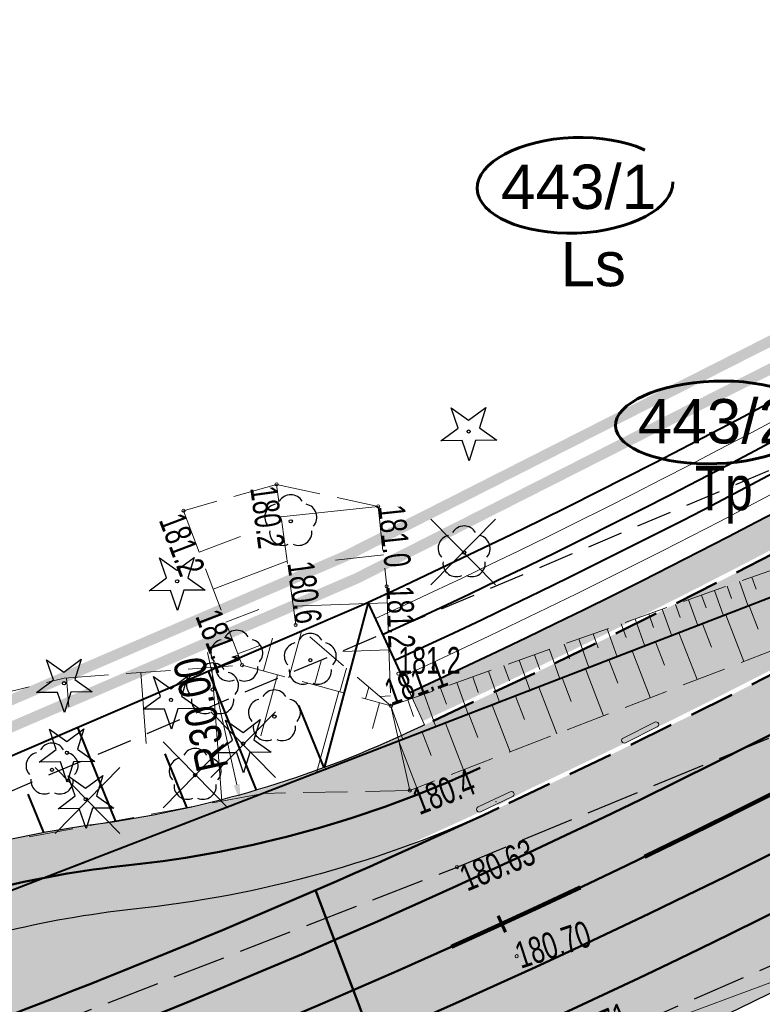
# Model space of a CAD drawing. Header units: metres. Extents: x 7429064 to 7431133, y 5709479 to 5714472.
# Tile 13 of 140: x 7429273 to 7429294, y 5709680 to 5709708. Entities that reach past the tile are written whole.
import ezdxf
from ezdxf.enums import TextEntityAlignment as Align

# ---------------------------------------------------------------- set-up
doc = ezdxf.new("R2010")
doc.units = ezdxf.units.M
for name, pattern in [('1', [0]), ('12', [3, 1, -1, 0, -1]), ('2_BUBZ02', [1.75, 1.25, -0.5]), ('2_KTCR01', [1.5, 1, -0.5]), ('2_KTJZ01', [2, 1.5, -0.5]), ('3_1', [0]), ('3_14', [1, -1]), ('3_BUBZ02', [1.75, 1.25, -0.5]), ('3_BUBZ02G', [1.75, 1.25, -0.5]), ('3_KTJZ01', [2, 1.5, -0.5]), ('4_1', [0]), ('4_BUBZ02', [1.75, 1.25, -0.5]), ('4_BUBZ02G', [1.75, 1.25, -0.5]), ('4_SUPW_01', [0]), ('7_1', [0]), ('7_SUPW_01', [0]), ('ACAD_ISO03W100', [30, 12, -18]), ('CENTER2', [1.125, 0.75, -0.125, 0.125, -0.125]), ('DASHED', [19.05, 12.7, -6.35]), ('HIDDEN', [0.375, 0.25, -0.125])]:
    doc.linetypes.add(name, pattern=pattern)
for name, color, linetype, lineweight in [('#proj. światłowód', 1, '2_KTCR01', 18), ('_D_7_PAS DROGOWY-LINIA ROZGR TEREN INW', 222, 'HIDDEN', 50), ('_D_7_PAS DROGOWY_PODZIAL', 1, 'Continuous', 50), ('_D_7_TEREN NIEZBEDNY DLA OB_BUD', 252, 'HIDDEN', 50), ('_D_8_Wymiary', 7, 'Continuous', 20), ('_D_KN_podzial', 1, 'Continuous', 30), ('_skarpy', 84, 'Continuous', 40), ('_wycinka_ZUDP', 1, 'Continuous', 30), ('BUBZ_L_1', 252, '2_BUBZ02', 18), ('BUBZ_L_1_a', 252, '4_BUBZ02', 18), ('D_1_KOCIE OCZKA', 7, 'Continuous', 50), ('D_1_LINIA_KRAWĘŻNIK_BET_20_30 WYN 12 CM - III', 7, 'Continuous', 50), ('DZIAŁKI_WEJCIE _SIECI', 30, 'ACAD_ISO03W100', 60), ('DZIAŁKI_ZRID', 5, 'ACAD_ISO03W100', 60), ('gaPoziome', 7, 'Continuous', 30), ('GMINA_L_0', 252, '12', 35), ('KRAWĘŻNIK BETONOWY 12_25 WYN 0 CM', 250, 'DASHED', 50), ('KTJZ_L_0', 252, '2_KTJZ01', 30), ('RTPW_T_0', 252, 'Continuous', 15), ('RTPW_T_0_a', 252, 'Continuous', 15), ('RTPW_T_1', 252, 'Continuous', 15), ('skarpa', 82, 'ŚLADY', 20), ('SUPW_L_0', 252, '4_SUPW_01', 18)]:
    doc.layers.add(name, color=color, linetype=linetype, lineweight=lineweight)
for name, color, linetype in [('_1_Mapa', 7, 'Continuous'), ('_1_X-REFY', 7, 'Continuous'), ('C-DROGI-SYTUACJA-ETYKIETY', 7, 'Continuous'), ('zzz.gaHSDomyslna', 7, 'Continuous')]:
    doc.layers.add(name, color=color, linetype=linetype)
doc.layers.add('_Brudnopis', color=22, linetype='Continuous', lineweight=50, plot=False)
doc.layers.add('D_1_LINIA_OBRZEŻE_BET_6x30cm - III', color=24, linetype='Continuous', lineweight=30, transparency=0.3)
for name, color, linetype, lineweight, true_color, transparency in [('D_2_HECZ_CHODNIK_KOSTKA', 7, 'Continuous', 0, 0xf7f588, 0.35), ('D_2_HECZ_JEZDNIA KR3- NOWA KONSTRUKCJA', 7, 'Continuous', 13, 0x99e6ff, 0.3), ('D_2_HECZ_JEZDNIA KR3- NOWA KONSTRUKCJA G4', 7, 'Continuous', 13, 0xbdbdbd, 0.3), ('D_2_HECZ_ZIELEN', 7, 'Continuous', 13, 0xd6ffd6, 0.3)]:
    doc.layers.add(name, color=color, linetype=linetype, lineweight=lineweight, true_color=true_color, transparency=transparency)
for name, color, linetype, lineweight, true_color in [('DZIALKA_L_0', 7, '1', 40, 0x008000), ('HECZ DROGI ROWEROWE', 7, 'Continuous', 13, 0xff8a8a), ('OBOP_T_0_a', 7, 'Continuous', 30, 0x008000), ('OBOP_T_1_a', 7, 'Continuous', 30, 0x008000)]:
    doc.layers.add(name, color=color, linetype=linetype, lineweight=lineweight, true_color=true_color)
doc.styles.add('ARIAL', font='arial.ttf')
doc.styles.add('GEO-INFO', font='arial.ttf')
doc.styles.add('Styl Arial', font='arial.ttf', dxfattribs={"width": 0.8, "height": 0.9})
doc.linetypes.add('ŚLADY', pattern='A,3.81,[130,ltypeshp.shx,S=6.35,R=0,X=0,Y=0],3.81', length=7.62)
doc.dimstyles.new('1_500', dxfattribs={"dimtxt": 0.9, "dimasz": 1, "dimexe": 0.18, "dimexo": 0, "dimgap": 0.2, "dimtad": 4, "dimzin": 0, "dimdsep": 46, "dimtxsty": 'Styl Arial', "dimcen": 0.25, "dimclrd": 256, "dimclre": 256, "dimclrt": 256, "dimazin": 0, "dimtfac": 1, "dimtix": 1, "dimtmove": 1, "dimatfit": 3, "dimfxl": 0.18, "dimtolj": 1, "dimtzin": 0, "dimlwd": -1, "dimlwe": -1, "dimarcsym": 0})

# ---------------------------------------------------------------- blocks, each defined once
blk = doc.blocks.new('*D67')
at = {"layer": '_D_8_Wymiary', "transparency": 16777216}
blk.add_line((7429278.639, 5709690.025), (7429279.46, 5709686.298), dxfattribs=at)
blk.add_solid([(7429279.541, 5709686.316), (7429279.378, 5709686.28), (7429279.567, 5709685.81)], dxfattribs=at)
at = {"layer": 'Defpoints', "color": 0, "transparency": 16777216}
for p in [(7429273.12, 5709715.109), (7429279.567, 5709685.81)]:
    blk.add_point(p, dxfattribs=at)
at = {"layer": '_D_8_Wymiary', "transparency": 16777216, "insert": (7429278.449, 5709688.286), "char_height": 0.9, "attachment_point": 5, "rotation": 102.4089, "style": 'Styl Arial'}
blk.add_mtext('\\A1;R30.00', dxfattribs=at)
blk = doc.blocks.new('A$C59100B2D')
at = {"layer": '_wycinka_ZUDP'}
for points in [[(0.701, -0.713), (-0.701, 0.713)], [(-0.7, -0.713), (0.701, 0.713)]]:
    blk.add_lwpolyline(points, dxfattribs=at)
blk = doc.blocks.new('3_RTPW01')
at = {"linetype": 'Continuous'}
blk.add_circle((0, 0), 0.045, dxfattribs=at)
blk = doc.blocks.new('3_RTPW02')
at = {"linetype": 'Continuous'}
blk.add_circle((0, 0), 0.045, dxfattribs=at)
blk = doc.blocks.new('4_OBOP02_01')
at = {"linetype": 'Continuous'}
blk.add_circle((0, 0), 0.045, dxfattribs=at)
for centre, start, end in [((0, 0.375), 30.1401, 149.8599), ((-0.357, 0.116), 102.1445, 221.86), ((0.357, 0.116), 318.14, 77.8555), ((-0.22, -0.303), 174.1482, 293.8542), ((0.22, -0.303), 246.1458, 5.8518)]:
    blk.add_arc(centre, 0.375, start, end, dxfattribs=at)
blk = doc.blocks.new('4_OBOP01_01')
at = {"linetype": 'Continuous'}
for p, q in [((-0.3012, 0.09375), (-0.4937, 0.6621)), ((-0.4937, 0.6621), (-0.0039, 0.31545)), ((-0.0039, 0.31545), (0.4771, 0.67415)), ((0.4771, 0.67415), (0.2988, 0.1012)), ((-0.78225, -0.26495), (-0.3012, 0.09375)), ((0.2988, 0.1012), (0.7886, -0.24545)), ((-0.18225, -0.2575), (-0.78225, -0.26495)), ((0.01025, -0.82585), (-0.18225, -0.2575)), ((0.1886, -0.2529), (0.01025, -0.82585)), ((0.7886, -0.24545), (0.1886, -0.2529))]:
    blk.add_line(p, q, dxfattribs=at)
blk.add_circle((0, 0), 0.045, dxfattribs=at)
blk = doc.blocks.new('4_RTPW01')
at = {"linetype": 'Continuous'}
blk.add_circle((0, 0), 0.045, dxfattribs=at)
blk = doc.blocks.new('X-ref_MDCP_Szara')
at = {"layer": 'BUBZ_L_1', "linetype": '3_BUBZ02G'}
blk.add_line((7429284.02, 5709687.53), (7429307.84, 5709696.73), dxfattribs=at)
at = {"layer": 'BUBZ_L_1', "linetype": '3_BUBZ02'}
for p, q in [((7429298.09, 5709691.45), (7429284.33, 5709686.14)), ((7429284.33, 5709686.14), (7429284.02, 5709687.53)), ((7429284.02, 5709687.53), (7429284.33, 5709686.14)), ((7429284.33, 5709686.14), (7429280.203, 5709686.055))]:
    blk.add_line(p, q, dxfattribs=at)
at = {"layer": 'BUBZ_L_1', "linetype": '3_1'}
for p, q in [((7429293.883, 5709691.339), (7429294.137, 5709690.681)), ((7429293.225, 5709691.085), (7429293.733, 5709689.769)), ((7429292.567, 5709690.831), (7429292.821, 5709690.173)), ((7429291.909, 5709690.577), (7429292.417, 5709689.261)), ((7429291.251, 5709690.323), (7429291.505, 5709689.665)), ((7429290.593, 5709690.069), (7429291.101, 5709688.753)), ((7429289.935, 5709689.815), (7429290.189, 5709689.157)), ((7429288.62, 5709689.307), (7429288.874, 5709688.649)), ((7429289.278, 5709689.561), (7429289.786, 5709688.245)), ((7429287.963, 5709689.053), (7429288.471, 5709687.738)), ((7429287.306, 5709688.799), (7429287.559, 5709688.142)), ((7429286.648, 5709688.545), (7429287.156, 5709687.231)), ((7429285.991, 5709688.291), (7429286.245, 5709687.634)), ((7429285.334, 5709688.037), (7429285.842, 5709686.723)), ((7429284.677, 5709687.784), (7429284.931, 5709687.127)), ((7429284.02, 5709687.53), (7429284.528, 5709686.216))]:
    blk.add_line(p, q, dxfattribs=at)
at = {"layer": 'BUBZ_L_1', "linetype": '3_14'}
blk.add_line((7429280.203, 5709686.055), (7429284.02, 5709687.53), dxfattribs=at)
at = {"layer": 'BUBZ_L_1_a', "linetype": '4_BUBZ02'}
for p, q in [((7429284.02, 5709687.53), (7429307.84, 5709696.73)), ((7429280.58, 5709694.76), (7429277.96, 5709694.02)), ((7429281.12, 5709690.8), (7429280.58, 5709694.76)), ((7429281.12, 5709690.8), (7429280.58, 5709694.76)), ((7429280.58, 5709694.76), (7429283.44, 5709694.14)), ((7429283.8, 5709688.52), (7429281.12, 5709690.8)), ((7429283.8, 5709688.52), (7429281.12, 5709690.8)), ((7429283.8, 5709688.52), (7429284.021, 5709687.53)), ((7429284.02, 5709687.53), (7429283.8, 5709688.52)), ((7429284.021, 5709687.53), (7429280.203, 5709686.055)), ((7429280.003, 5709686.016), (7429272.203, 5709684.568)), ((7429280.203, 5709686.055), (7429280.003, 5709686.016))]:
    blk.add_line(p, q, dxfattribs=at)
at = {"layer": 'BUBZ_L_1_a', "linetype": '4_BUBZ02G'}
for p, q in [((7429277.96, 5709694.02), (7429279.61, 5709689.67)), ((7429283.44, 5709694.14), (7429283.68, 5709691.89)), ((7429283.8, 5709688.52), (7429297.3, 5709693.34)), ((7429283.68, 5709691.89), (7429283.8, 5709688.52)), ((7429274.599, 5709689.301), (7429279.61, 5709689.67)), ((7429279.61, 5709689.67), (7429283.8, 5709688.52)), ((7429279.61, 5709689.67), (7429283.8, 5709688.52)), ((7429263.911, 5709686.639), (7429274.599, 5709689.301))]:
    blk.add_line(p, q, dxfattribs=at)
at = {"layer": 'BUBZ_L_1_a', "linetype": '4_1'}
for p, q in [((7429277.964, 5709694.01), (7429278.081, 5709694.054)), ((7429283.44, 5709694.14), (7429280.704, 5709693.848)), ((7429278.403, 5709692.851), (7429279.562, 5709693.291)), ((7429283.586, 5709692.772), (7429282.238, 5709692.628)), ((7429278.797, 5709691.813), (7429280.874, 5709692.601)), ((7429293.959, 5709692.147), (7429294.081, 5709691.805)), ((7429293.261, 5709691.898), (7429293.387, 5709691.547)), ((7429293.612, 5709692.023), (7429293.86, 5709691.33)), ((7429292.546, 5709691.643), (7429292.674, 5709691.282)), ((7429292.906, 5709691.771), (7429293.16, 5709691.06)), ((7429283.697, 5709691.422), (7429281.048, 5709691.328)), ((7429291.437, 5709691.247), (7429291.704, 5709690.498)), ((7429291.811, 5709691.38), (7429291.943, 5709691.011)), ((7429292.181, 5709691.512), (7429292.441, 5709690.782)), ((7429279.15, 5709690.882), (7429280.082, 5709691.235)), ((7429290.673, 5709690.974), (7429290.947, 5709690.205)), ((7429291.057, 5709691.111), (7429291.193, 5709690.732)), ((7429289.89, 5709690.694), (7429290.171, 5709689.906)), ((7429290.284, 5709690.835), (7429290.423, 5709690.446)), ((7429280.209, 5709689.505), (7429280.463, 5709690.43)), ((7429280.928, 5709689.308), (7429281.296, 5709690.65)), ((7429289.49, 5709690.552), (7429289.633, 5709690.152)), ((7429279.49, 5709689.985), (7429280.111, 5709690.22)), ((7429288.676, 5709690.261), (7429288.822, 5709689.851)), ((7429289.086, 5709690.407), (7429289.374, 5709689.598)), ((7429283.744, 5709690.098), (7429282.446, 5709690.051)), ((7429287.84, 5709689.962), (7429287.99, 5709689.542)), ((7429288.261, 5709690.113), (7429288.557, 5709689.282)), ((7429278.759, 5709689.607), (7429279.037, 5709685.837)), ((7429281.646, 5709689.111), (7429281.843, 5709689.829)), ((7429282.364, 5709688.914), (7429282.548, 5709689.585)), ((7429286.982, 5709689.656), (7429287.136, 5709689.225)), ((7429287.414, 5709689.81), (7429287.718, 5709688.958)), ((7429274.668, 5709689.306), (7429274.728, 5709688.494)), ((7429276.763, 5709689.46), (7429276.91, 5709687.465)), ((7429280.61, 5709689.396), (7429280.138, 5709687.675)), ((7429286.102, 5709689.342), (7429286.26, 5709688.899)), ((7429286.545, 5709689.5), (7429286.857, 5709688.626)), ((7429283.082, 5709688.717), (7429283.174, 5709689.053)), ((7429285.654, 5709689.182), (7429285.974, 5709688.285)), ((7429282.331, 5709688.923), (7429281.703, 5709686.634)), ((7429283.79, 5709688.8), (7429283.484, 5709688.789)), ((7429284.739, 5709688.855), (7429285.068, 5709687.934)), ((7429285.199, 5709689.02), (7429285.361, 5709688.565)), ((7429283.475, 5709688.609), (7429283.277, 5709687.888)), ((7429283.8, 5709688.52), (7429284.137, 5709687.575)), ((7429284.272, 5709688.689), (7429284.439, 5709688.222))]:
    blk.add_line(p, q, dxfattribs=at)
blk.add_point((7429283.8, 5709688.52), dxfattribs=at)
at = {"layer": 'DZIALKA_L_0', "linetype": '1'}
blk.add_line((7429307.84, 5709696.73), (7429130.469, 5709628.223), dxfattribs=at)
at = {"layer": 'GMINA_L_0', "linetype": '12'}
blk.add_line((7429100.731, 5709616.737), (7429307.84, 5709696.73), dxfattribs=at)
at = {"layer": 'KTJZ_L_0', "linetype": '3_KTJZ01'}
for p, q in [((7429285.66, 5709683.98), (7429298.95, 5709689.48)), ((7429301.05, 5709684.05), (7429288.64, 5709678.65)), ((7429272.11, 5709678.71), (7429285.66, 5709683.98))]:
    blk.add_line(p, q, dxfattribs=at)
at = {"layer": 'SUPW_L_0', "linetype": '7_SUPW_01'}
blk.add_line((7429258.41, 5709667.37), (7429295.17, 5709680.98), dxfattribs=at)
at = {"layer": 'SUPW_L_0', "linetype": '7_1'}
blk.add_line((7429258.41, 5709667.37), (7429295.17, 5709680.98), dxfattribs=at)
at = {"layer": 'OBOP_T_0_a'}
for p in [(7429285.99, 5709696.25), (7429277.78, 5709692.03), (7429274.6, 5709689.16), (7429277.61, 5709688.69), (7429279.64, 5709687.46), (7429274.68, 5709687.2), (7429275.21, 5709685.89)]:
    blk.add_blockref('4_OBOP01_01', p, dxfattribs=at)
at = {"layer": 'OBOP_T_1_a'}
for p in [(7429280.98, 5709693.72), (7429285.86, 5709692.84), (7429279.46, 5709689.9), (7429281.53, 5709689.81), (7429278.78, 5709688.98), (7429280.52, 5709688.22), (7429274.26, 5709686.72), (7429278.29, 5709686.57)]:
    blk.add_blockref('4_OBOP02_01', p, dxfattribs=at)
at = {"layer": 'RTPW_T_0'}
blk.add_blockref('3_RTPW01', (7429284.33, 5709686.14), dxfattribs=at)
at = {"layer": 'RTPW_T_0_a'}
for p in [(7429280.58, 5709694.76), (7429277.96, 5709694.02), (7429283.44, 5709694.14), (7429283.68, 5709691.89), (7429281.12, 5709690.8), (7429279.61, 5709689.67), (7429284.008, 5709689.429), (7429283.8, 5709688.52)]:
    blk.add_blockref('4_RTPW01', p, dxfattribs=at)
at = {"layer": 'RTPW_T_1'}
for p in [(7429285.66, 5709683.98), (7429287.34, 5709681.47)]:
    blk.add_blockref('3_RTPW02', p, dxfattribs=at)
at = {"layer": 'RTPW_T_0', "width": 0.7}
blk.add_text('180.4', height=0.75, rotation=21.1017, dxfattribs=at).set_placement((7429284.33, 5709686.14), align=Align.TOP_LEFT)
at = {"layer": 'RTPW_T_0_a', "width": 0.7}
for s, rotation, p in [('180.2', 277.7652, (7429280.58, 5709694.76)), ('181.2', 290.7723, (7429277.96, 5709694.02))]:
    blk.add_text(s, height=0.75, rotation=rotation, dxfattribs=at).set_placement(p, align=Align.TOP_LEFT)
for s, rotation, p in [('181.0', 276.0885, (7429283.44, 5709694.14)), ('181.2', 271.6364, (7429283.68, 5709691.89)), ('181.1', 19.6484, (7429283.8, 5709688.52))]:
    blk.add_text(s, height=0.75, rotation=rotation, dxfattribs=at).set_placement(p)
blk.add_text('180.6', height=0.75, rotation=277.7652, dxfattribs=at).set_placement((7429281.12, 5709690.8), align=Align.RIGHT)
blk.add_text('181.1', height=0.75, rotation=290.7723, dxfattribs=at).set_placement((7429279.61, 5709689.67), align=Align.TOP_RIGHT)
blk.add_text('181.2', height=0.75, dxfattribs=at).set_placement((7429284.008, 5709689.429))
at = {"layer": 'RTPW_T_1', "width": 0.7}
blk.add_text('180.63', height=0.75, rotation=22.482, dxfattribs=at).set_placement((7429285.66, 5709683.98), align=Align.TOP_LEFT)
blk.add_text('180.70', height=0.75, rotation=18.0393, dxfattribs=at).set_placement((7429287.34, 5709681.47), align=Align.MIDDLE_LEFT)
blk.add_text('180.71', height=0.75, rotation=23.5155, dxfattribs=at).set_placement((7429288.64, 5709678.65))
blk = doc.blocks.new('X-ref_Oświetlenie i teletechnika')
at = {"layer": '#proj. światłowód', "lineweight": 30, "flags": 128}
blk.add_lwpolyline([(7429617.95, 5709967.85), (7429611.163, 5709956.371), (7429573.165, 5709923.859), (7429535.247, 5709891.397), (7429497.339, 5709858.957), (7429459.29, 5709826.673), (7429421.225, 5709794.375), (7429383.144, 5709762.063), (7429345.12, 5709729.801), (7429305.765, 5709699.935), (7429266.407, 5709683.285), (7429226.48, 5709664.88)], dxfattribs=at)
blk = doc.blocks.new('*U263')
at = {"linetype": 'Continuous', "lineweight": 0}
h = blk.add_hatch(color=0, dxfattribs=at)
edge = h.paths.add_edge_path()
edge.add_ellipse((-0.228, 0.39), major_axis=(0, 0.39), ratio=0.333333, start_angle=339.1791, end_angle=685.9352)
edge.add_line((-0.155, 0.713), (-0.151, 0.752))
edge.add_line((-0.151, 0.752), (0.003, 0.445))
edge.add_arc((-0.011, 0.437), 0.016, 0, 26.5651, ccw=False)
edge.add_line((0.005, 0.437), (0.005, 0.276))
edge.add_arc((0.021, 0.276), 0.016, 180, 270)
edge.add_line((0.021, 0.26), (0.049, 0.26))
edge.add_arc((0.049, 0.276), 0.016, 270, 290.3551)
edge.add_line((0.055, 0.261), (0.103, 0.279))
edge.add_ellipse((0.227, 0.39), major_axis=(0, 0.39), ratio=0.333333, start_angle=106.5707, end_angle=378.3144)
edge.add_line((0.187, 0.76), (0.14, 0.987))
edge.add_line((0.14, 0.987), (0.163, 1.147))
edge.add_line((0.163, 1.147), (0.167, 1.147))
edge.add_line((0.167, 1.147), (0.176, 1.175))
edge.add_line((0.176, 1.175), (0.176, 1.211))
edge.add_line((0.176, 1.211), (0.093, 1.211))
edge.add_line((0.093, 1.211), (0.089, 1.175))
edge.add_line((0.089, 1.175), (0.132, 1.147))
edge.add_line((0.132, 1.147), (0.12, 1.067))
edge.add_line((0.12, 1.067), (-0.117, 1.067))
edge.add_line((-0.117, 1.067), (-0.103, 1.191))
edge.add_spline(control_points=[(-0.103, 1.191), (-0.102, 1.195), (-0.095, 1.208), (-0.078, 1.21), (-0.065, 1.211)], knot_values=[0, 0, 0, 0, 0.02025, 0.071822, 0.071822, 0.071822, 0.071822], degree=3, periodic=0)
edge.add_line((-0.065, 1.211), (-0.033, 1.211))
edge.add_line((-0.033, 1.211), (-0.033, 1.3))
edge.add_line((-0.033, 1.3), (-0.085, 1.3))
edge.add_spline(control_points=[(-0.085, 1.3), (-0.091, 1.299), (-0.097, 1.296), (-0.102, 1.293)], knot_values=[0.067484, 0.067484, 0.067484, 0.067484, 0.093736, 0.093736, 0.093736, 0.093736], degree=3, periodic=0)
edge.add_arc((-0.075, 1.247), 0.0531, 120.1379, 168.8933)
edge.add_line((-0.127, 1.257), (-0.181, 0.755))
h.paths.add_polyline_path([(-0.127, 0.975), (0.107, 0.975), (0.032, 0.455), (-0.144, 0.809)], flags=16)
edge = h.paths.add_edge_path(flags=16)
edge.add_ellipse((-0.228, 0.39), major_axis=(0, -0.292), ratio=0.350072, start_angle=159.1526, end_angle=502.0815, ccw=False)
edge.add_line((-0.191, 0.663), (-0.211, 0.477))
edge.add_arc((-0.219, 0.478), 0.00832, 322.797, 353.8856, ccw=False)
edge.add_line((-0.213, 0.473), (-0.234, 0.446))
edge.add_arc((-0.215, 0.431), 0.0237, 142.797, 180)
edge.add_line((-0.238, 0.431), (-0.238, 0.371))
edge.add_arc((-0.23, 0.371), 0.00832, 180, 270)
edge.add_line((-0.23, 0.363), (-0.225, 0.363))
edge.add_arc((-0.225, 0.371), 0.00832, 270, 333.0195)
edge.add_spline(control_points=[(-0.217, 0.367), (-0.21, 0.383), (-0.195, 0.411), (-0.184, 0.442), (-0.182, 0.457), (-0.182, 0.458)], knot_values=[0.007888, 0.007888, 0.007888, 0.007888, 0.089431, 0.152858, 0.158023, 0.158023, 0.158023, 0.158023], degree=3, periodic=0)
edge.add_line((-0.182, 0.458), (-0.165, 0.621))
edge = h.paths.add_edge_path(flags=16)
edge.add_line((0.127, 0.896), (0.162, 0.727))
edge.add_ellipse((0.227, 0.39), major_axis=(0, 0.39), ratio=0.333333, start_angle=390.3444, end_angle=440.4059)
edge.add_line((0.099, 0.455), (0.064, 0.455))
edge.add_line((0.064, 0.455), (0.127, 0.896))
edge = h.paths.add_edge_path(flags=16)
edge.add_ellipse((0.227, 0.39), major_axis=(0, -0.292), ratio=0.350072, start_angle=290.1309, end_angle=617.1604, ccw=False)
edge.add_line((0.131, 0.289), (0.227, 0.325))
edge.add_arc((0.181, 0.387), 0.0774, 307.1318, 362.4334)
edge.add_line((0.258, 0.39), (0.258, 0.439))
edge.add_arc((0.242, 0.439), 0.016, 0, 90)
edge.add_line((0.242, 0.455), (0.128, 0.455))
blk = doc.blocks.new('*U266')
blk.add_hatch(color=0).paths.add_polyline_path([(0, 2.5), (-0.1875, 1.475), (-0.0375, 1.475), (-0.0375, 0), (0.0375, 0), (0.0375, 1.475), (0.1875, 1.475)])
blk = doc.blocks.new('gaHSPos')
at = {"color": 0, "linetype": 'Continuous', "lineweight": 0}
blk.add_point((0, 0), dxfattribs=at)
blk = doc.blocks.new('*U241')
at = {"layer": 'zzz.gaHSDomyslna', "color": 140}
for points in [[(7.392, 3.058, 0.24, 0.24, 0.001136), (8.308, 3.459, 0.24, 0.24, 0)], [(5.555, 2.268, 0.24, 0.24, 0.001136), (6.474, 2.661, 0.24, 0.24, 0)], [(3.71, 1.495, 0.24, 0.24, 0.001136), (4.633, 1.879, 0.24, 0.24, 0)], [(1.858, 0.739, 0.24, 0.24, 0.001136), (2.785, 1.115, 0.24, 0.24, 0)], [(0, 0, 0.24, 0.24, 0.001136), (0.93, 0.367, 0.24, 0.24, 0)]]:
    blk.add_lwpolyline(points, format="xyseb", dxfattribs=at)
at = {"color": 140}
for p in [(9.879, 4.158), (0, 0)]:
    blk.add_blockref('gaHSPos', p, dxfattribs=at)
blk = doc.blocks.new('*U273')
at = {"layer": 'zzz.gaHSDomyslna', "color": 140}
for points in [[(5.438, 2.536, 0.12, 0.12, 0.004545), (9.023, 4.308, 0.12, 0.12, 0)], [(0, 0, 0.12, 0.12, 0.004545), (3.633, 1.674, 0.12, 0.12, 0)]]:
    blk.add_lwpolyline(points, format="xyseb", dxfattribs=at)
at = {"color": 140}
blk.add_blockref('gaHSPos', (0, 0), dxfattribs=at)
blk = doc.blocks.new('*U212')
at = {"layer": 'zzz.gaHSDomyslna', "color": 140}
blk.add_lwpolyline([(0, 0, 0.24, 0.24, 0.067069), (48.758, 31.23, 0.24, 0.24, 0), (144.584, 112.538, 0.24, 0.24, 0)], format="xyseb", dxfattribs=at)
at = {"color": 140}
blk.add_blockref('gaHSPos', (0, 0), dxfattribs=at)
blk = doc.blocks.new('spearator')
at = {"layer": 'D_1_KOCIE OCZKA'}
h = blk.add_hatch(color=12, dxfattribs=at)
h.dxf.hatch_style = 1
edge = h.paths.add_edge_path()
edge.add_line((7429810.877, 5710121.625), (7429811.641, 5710122.271))
edge.add_arc((7429811.592, 5710122.328), 0.075, 310.2315, 490.2315)
edge.add_line((7429811.544, 5710122.386), (7429810.781, 5710121.74))
edge.add_arc((7429810.829, 5710121.683), 0.075, 130.2315, 310.2315)
at = {"layer": 'D_1_KOCIE OCZKA', "lineweight": 18, "flags": 128}
blk.add_lwpolyline([(7429810.877, 5710121.625), (7429811.641, 5710122.271, 1), (7429811.544, 5710122.386), (7429810.781, 5710121.74, 1)], format="xyb", close=True, dxfattribs=at)
blk = doc.blocks.new('X-ref_SOR')
at = {"layer": 'D_1_KOCIE OCZKA'}
for p, rotation in [((-1142638.08, 1924238.927), 346.2829379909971), ((-1216649.307, 2096463.182), 345.1367441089)]:
    blk.add_blockref('spearator', p, dxfattribs=dict(at, rotation=rotation))
at = {"layer": 'gaPoziome'}
for name, p in [('*U212', (7429286.754, 5709685.827)), ('*U273', (7429285.501, 5709681.735)), ('*U241', (7429275.622, 5709677.577))]:
    blk.add_blockref(name, p, dxfattribs=at)
at = {"layer": 'gaPoziome', "color": 140}
for name, p, rotation in [('*U263', (7429285.7, 5709687.205), 111.9317874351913), ('*U266', (7429284.273, 5709686.658), 110.18943787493)]:
    blk.add_blockref(name, p, dxfattribs=dict(at, rotation=rotation))
blk = doc.blocks.new('AeccTickLine')
at = {"color": 0, "linetype": 'ByBlock', "lineweight": -2}
blk.add_line((0, 1), (0, -1), dxfattribs=at)
blk = doc.blocks.new('OŚ_Dąbrowskiego_1')
at = {"layer": '_D_8_Wymiary', "color": 1, "linetype": 'CENTER2', "lineweight": 35, "flags": 128}
blk.add_lwpolyline([(7429230.998, 5709660.664), (7429273.145, 5709676.622, 0.085629), (7429337.582, 5709714.618), (7429502.301, 5709854.381), (7429714.669, 5710036.139), (7429868.111, 5710165.952)], format="xyb", dxfattribs=at)
at = {"layer": 'C-DROGI-SYTUACJA-ETYKIETY', "color": 7, "linetype": 'Continuous', "lineweight": 60, "xscale": 0.25, "yscale": 0.25, "zscale": 0.25, "rotation": 24.62652375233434}
blk.add_blockref('AeccTickLine', (7429286.92, 5709682.379), dxfattribs=at)

msp = doc.modelspace()

# ---------------------------------------------------------------- hatches: boundary and pattern name
at = {"layer": 'D_2_HECZ_CHODNIK_KOSTKA', "transparency": 33554585}
h = msp.add_hatch(color=256, dxfattribs=at)
h.dxf.hatch_style = 1
edge = h.paths.add_edge_path()
edge.add_line((7429397.755, 5709761.543), (7429398.682, 5709762.329))
edge.add_arc((7429400.893, 5709757.845), 5, 116.2446, 130.3144)
edge.add_line((7429397.658, 5709761.657), (7429354.505, 5709725.042))
edge.add_line((7429354.505, 5709725.042), (7429339.523, 5709712.33))
edge.add_arc((7429194.822, 5709882.942), 223.711, 294.66533, 310.3021, ccw=False)
edge.add_arc((7429290.685, 5709674.19), 6, 114.6653, 169.481)
edge.add_line((7429284.786, 5709675.285), (7429285.343, 5709675.497))
edge.add_arc((7429290.685, 5709674.19), 5.5, 114.6653, 166.2461, ccw=False)
edge.add_line((7429288.39, 5709679.188), (7429288.635, 5709678.64))
edge.add_arc((7429290.685, 5709674.19), 4.9, 114.7369, 161.2456)
edge.add_line((7429286.045, 5709675.765), (7429287.318, 5709676.25))
edge.add_line((7429287.318, 5709676.25), (7429289.254, 5709677.949))
edge.add_arc((7429195.246, 5709882.369), 225, 294.69669, 310.31443)
edge.add_line((7429340.817, 5709710.805), (7429355.799, 5709723.517))
edge.add_line((7429355.799, 5709723.517), (7429398.725, 5709759.94))
edge.add_line((7429398.725, 5709759.94), (7429403.432, 5709761.977))
edge.add_arc((7429400.893, 5709757.845), 4.85, 58.4217, 130.3144)
at = {"layer": 'D_2_HECZ_JEZDNIA KR3- NOWA KONSTRUKCJA'}
h = msp.add_hatch(color=256, dxfattribs=at)
h.dxf.hatch_style = 1
edge = h.paths.add_edge_path()
edge.add_arc((7429610.557, 5709990.469), 30, 310.559, 314.2935)
edge.add_arc((7429610.557, 5709990.469), 30, 314.2935, 325.3941)
edge.add_line((7429635.249, 5709973.431), (7429635.899, 5709972.672))
edge.add_line((7429635.899, 5709972.672), (7429667.702, 5709999.89))
edge.add_line((7429667.702, 5709999.89), (7429675.246, 5710006.347))
edge.add_line((7429675.246, 5710006.347), (7429712.724, 5710038.423))
edge.add_line((7429712.724, 5710038.423), (7429823.828, 5710132.378))
edge.add_line((7429823.828, 5710132.378), (7429834.316, 5710141.377))
edge.add_line((7429834.316, 5710141.377), (7429846.156, 5710151.524))
edge.add_line((7429846.156, 5710151.524), (7429850.099, 5710146.734))
edge.add_line((7429850.099, 5710146.734), (7429838.187, 5710136.85))
edge.add_line((7429838.187, 5710136.85), (7429827.698, 5710127.833))
edge.add_line((7429827.698, 5710127.833), (7429716.613, 5710033.854))
edge.add_line((7429716.613, 5710033.854), (7429633.474, 5709962.699))
edge.add_arc((7429636.726, 5709958.9), 5, 130.559, 193.2571)
edge.add_line((7429631.859, 5709957.753), (7429636.051, 5709939.958))
edge.add_line((7429636.051, 5709939.958), (7429630.653, 5709938.888))
edge.add_line((7429630.653, 5709938.888), (7429629.491, 5709943.821))
edge.add_arc((7429623.651, 5709942.445), 6, 13.2571, 130.559)
edge.add_line((7429619.749, 5709947.003), (7429619.729, 5709946.986))
edge.add_line((7429619.729, 5709946.986), (7429617.779, 5709949.265))
edge.add_line((7429617.779, 5709949.265), (7429606.383, 5709939.512))
edge.add_line((7429606.383, 5709939.512), (7429594.274, 5709929.149))
edge.add_line((7429594.274, 5709929.149), (7429594.825, 5709928.314))
edge.add_line((7429594.825, 5709928.314), (7429589.708, 5709924.935))
edge.add_arc((7429606.237, 5709899.9), 30, 123.434, 130.559)
edge.add_line((7429586.73, 5709922.692), (7429529.23, 5709873.48))
edge.add_line((7429529.23, 5709873.48), (7429502.179, 5709850.343))
edge.add_line((7429502.179, 5709850.343), (7429339.523, 5709712.33))
edge.add_arc((7429194.822, 5709882.942), 223.711, 294.66533, 310.3021, ccw=False)
edge.add_arc((7429190.304, 5709894.737), 236.317, 290.79615, 294.46753, ccw=False)
edge.add_line((7429274.207, 5709673.816), (7429245.41, 5709663.13))
edge.add_line((7429245.41, 5709663.13), (7429242.106, 5709661.907))
edge.add_line((7429242.106, 5709661.907), (7429240.354, 5709666.717))
edge.add_line((7429240.354, 5709666.717), (7429244.254, 5709668.201))
edge.add_line((7429244.254, 5709668.201), (7429272.082, 5709679.428))
edge.add_arc((7429195.246, 5709882.369), 217, 290.73736, 310.31443)
edge.add_line((7429335.641, 5709716.905), (7429500.355, 5709856.664))
edge.add_line((7429500.355, 5709856.664), (7429629.269, 5709966.997))
edge.add_line((7429629.269, 5709966.997), (7429630.064, 5709967.677))
at = {"layer": 'D_2_HECZ_JEZDNIA KR3- NOWA KONSTRUKCJA G4'}
h = msp.add_hatch(color=256, dxfattribs=at)
h.dxf.hatch_style = 1
edge = h.paths.add_edge_path()
edge.add_line((7429364.863, 5709745.792), (7429431.778, 5709802.569))
edge.add_line((7429431.778, 5709802.569), (7429431.696, 5709803.653))
edge.add_line((7429431.696, 5709803.653), (7429333.053, 5709719.955))
edge.add_arc((7429195.246, 5709882.369), 213, 294.72333, 310.31443, ccw=False)
edge.add_line((7429284.33, 5709688.893), (7429284.698, 5709688.094))
edge.add_arc((7429195.216, 5709882.43), 213.948, 294.72369, 310.31054)
edge.add_line((7429333.625, 5709719.284), (7429364.863, 5709745.792))
at = {"layer": 'D_2_HECZ_ZIELEN'}
h = msp.add_hatch(color=256, dxfattribs=at)
h.dxf.hatch_style = 1
h.paths.add_polyline_path([(7429286.838, 5709685.646, -0.082676), (7429276.552, 5709682.791, 0.069526), (7429269.168, 5709680.948), (7429268.691, 5709680.755, 0.305615), (7429266.188, 5709677.05), (7429272.082, 5709679.428, 0.018454)])
at = {"layer": 'HECZ DROGI ROWEROWE'}
h = msp.add_hatch(color=256, dxfattribs=at)
h.dxf.hatch_style = 1
edge = h.paths.add_edge_path()
edge.add_arc((7429796.82, 5710136.433), 20.404, 308.0322, 334.2528)
edge.add_arc((7429835.93, 5710116.897), 23.318, 143.7897, 152.7624, ccw=False)
edge.add_arc((7429839.325, 5710112.767), 28.527, 132.1511, 141.1238, ccw=False)
edge.add_line((7429820.181, 5710133.917), (7429834.124, 5710145.713))
edge.add_arc((7429837.354, 5710141.896), 5, 102.0154, 130.2315, ccw=False)
edge.add_line((7429836.313, 5710146.786), (7429842.063, 5710148.01))
edge.add_line((7429842.063, 5710148.01), (7429845.234, 5710150.73))
edge.add_line((7429845.234, 5710150.73), (7429843.045, 5710150.264))
edge.add_arc((7429842.629, 5710152.22), 2, 169.0596, 282.0154, ccw=False)
edge.add_line((7429840.665, 5710152.6), (7429846.908, 5710184.895))
edge.add_arc((7429848.38, 5710184.61), 1.5, 109.3988, 169.0596, ccw=False)
edge.add_line((7429847.882, 5710186.025), (7429848.854, 5710186.367))
edge.add_line((7429848.854, 5710186.367), (7429847.265, 5710191.424))
edge.add_line((7429847.265, 5710191.424), (7429846.903, 5710192.479))
edge.add_line((7429846.903, 5710192.479), (7429845.675, 5710198.449))
edge.add_arc((7429825.958, 5710195.082), 20.002, -10.9391, 9.6882, ccw=False)
edge.add_line((7429845.597, 5710191.287), (7429839.403, 5710159.242))
edge.add_arc((7429819.766, 5710163.038), 20, 310.2315, 349.0596, ccw=False)
edge.add_line((7429832.684, 5710147.769), (7429817.64, 5710135.042))
edge.add_arc((7429832.495, 5710117.483), 23, 130.2315, 151.7604)
edge.add_arc((7429794.613, 5710137.829), 20, 310.2315, 331.7604, ccw=False)
edge.add_line((7429807.531, 5710122.56), (7429710.78, 5710040.708))
edge.add_line((7429710.78, 5710040.708), (7429674.341, 5710009.522))
edge.add_arc((7429663.288, 5710022.437), 17, 303.434, 310.559, ccw=False)
edge.add_line((7429672.654, 5710008.25), (7429665.175, 5710003.312))
edge.add_arc((7429654.155, 5710020.002), 20, 287.2523, 303.434, ccw=False)
edge.add_line((7429660.087, 5710000.902), (7429655.396, 5709999.445))
edge.add_arc((7429662.069, 5709977.958), 22.5, 107.2523, 130.559)
edge.add_line((7429647.439, 5709995.052), (7429638.424, 5709987.337))
edge.add_arc((7429653.054, 5709970.242), 22.5, 130.559, 144.5953)
edge.add_line((7429634.715, 5709983.278), (7429621.962, 5709965.306))
edge.add_arc((7429606.364, 5709977.009), 19.5, 310.559, 323.1201, ccw=False)
edge.add_line((7429619.043, 5709962.194), (7429498.409, 5709858.948))
edge.add_line((7429498.409, 5709858.948), (7429409.747, 5709783.718))
edge.add_line((7429409.747, 5709783.718), (7429333.7, 5709719.193))
edge.add_arc((7429195.246, 5709882.369), 214, 294.99294, 310.31443, ccw=False)
edge.add_line((7429285.662, 5709688.408), (7429286.787, 5709685.755))
edge.add_arc((7429195.216, 5709882.43), 216.948, 294.96649, 310.31053)
edge.add_line((7429335.566, 5709716.997), (7429500.277, 5709856.756))
edge.add_line((7429500.277, 5709856.756), (7429621.38, 5709960.403))
edge.add_line((7429621.38, 5709960.403), (7429627.625, 5709965.748))
edge.add_line((7429627.625, 5709965.748), (7429629.904, 5709967.698))
edge.add_line((7429629.904, 5709967.698), (7429629.179, 5709968.529))
edge.add_arc((7429630.687, 5709969.843), 2, 144.5953, 221.0823, ccw=False)
edge.add_line((7429629.056, 5709971.002), (7429636.752, 5709981.829))
edge.add_arc((7429653.054, 5709970.242), 20, 130.559, 144.5953, ccw=False)
edge.add_line((7429640.049, 5709985.437), (7429649.631, 5709993.62))
edge.add_arc((7429662.069, 5709977.958), 20, 107.2523, 128.4533, ccw=False)
edge.add_line((7429656.137, 5709997.058), (7429665.185, 5709999.868))
edge.add_line((7429665.185, 5709999.868), (7429673.721, 5710005.504))
edge.add_arc((7429657.258, 5710030.439), 29.88, 303.434, 310.559)
edge.add_line((7429676.687, 5710007.738), (7429712.64, 5710038.509))
edge.add_line((7429712.64, 5710038.509), (7429809.391, 5710120.361))
edge.add_line((7429809.391, 5710120.361), (7429809.391, 5710120.361))
h = msp.add_hatch(color=256, dxfattribs=at)
h.dxf.hatch_style = 1
edge = h.paths.add_edge_path()
edge.add_arc((7429195.216, 5709882.43), 216.948, 294.16695, 294.96774)
edge.add_line((7429286.791, 5709685.757), (7429285.662, 5709688.408))
edge.add_line((7429285.662, 5709688.408), (7429284.749, 5709687.985))
edge.add_line((7429284.749, 5709687.985), (7429283.937, 5709687.613))
edge.add_arc((7429272.019, 5709713.127), 28.161, 277.0606, 295.0398, ccw=False)
edge.add_arc((7429279.456, 5709655.445), 30, 97.6159, 111.9698)
edge.add_line((7429268.232, 5709683.266), (7429260.818, 5709680.275))
edge.add_arc((7429268.301, 5709661.727), 20, 111.9698, 133.1198)
edge.add_line((7429254.63, 5709676.326), (7429251.638, 5709673.524))
edge.add_arc((7429244.802, 5709680.823), 10, 291.9698, 313.1198, ccw=False)
edge.add_line((7429248.544, 5709671.549), (7429244.459, 5709669.901))
edge.add_line((7429244.459, 5709669.901), (7429243.693, 5709669.592))
edge.add_line((7429243.693, 5709669.592), (7429241.027, 5709667.297))
edge.add_line((7429241.027, 5709667.297), (7429240.361, 5709666.724))
edge.add_line((7429240.361, 5709666.724), (7429244.254, 5709668.201))
edge.add_line((7429244.254, 5709668.201), (7429251.096, 5709670.961))
edge.add_line((7429251.096, 5709670.961), (7429255.655, 5709675.231))
edge.add_arc((7429268.301, 5709661.727), 18.5, 114.927, 133.1198, ccw=False)
edge.add_arc((7429261.136, 5709677.144), 1.5, 19.5049, 114.927, ccw=False)
edge.add_line((7429262.55, 5709677.645), (7429263.189, 5709675.84))
edge.add_line((7429263.189, 5709675.84), (7429266.188, 5709677.05))
edge.add_arc((7429270.188, 5709677.046), 4, 111.9698, 179.9455, ccw=False)
edge.add_line((7429268.691, 5709680.755), (7429269.168, 5709680.948))
edge.add_arc((7429279.456, 5709655.445), 27.5, 96.0613, 111.9698, ccw=False)
edge.add_arc((7429273.12, 5709715.109), 32.5, 276.0613, 289.6202)

# ---------------------------------------------------------------- linework, layer by layer
at = {"layer": '_Brudnopis', "flags": 128}
for points in [[(7429230.998, 5709660.664), (7429273.145, 5709676.622, 0.085605), (7429337.585, 5709714.618), (7429368.823, 5709741.125), (7429502.301, 5709854.381), (7429714.669, 5710036.139), (7429868.111, 5710165.952)], [(7429230.466, 5709662.067), (7429272.613, 5709678.025, 0.085605), (7429336.614, 5709715.761), (7429367.852, 5709742.269)], [(7429231.529, 5709659.262), (7429273.676, 5709675.219, 0.085605), (7429338.555, 5709713.474), (7429369.793, 5709739.982)], [(7429260.504, 5709678.504), (7429260.73, 5709678.681, -0.070161), (7429261.94, 5709679.38), (7429268.7, 5709682.107, -0.069526), (7429276.42, 5709684.034, 0.082676), (7429286.311, 5709686.779, -0.082676)]]:
    msp.add_lwpolyline(points, format="xyb", dxfattribs=at)
msp.add_lwpolyline([(7429283.976, 5709677.248), (7429281.675, 5709683.327)], dxfattribs=at)
at = {"layer": '_D_7_PAS DROGOWY-LINIA ROZGR TEREN INW', "ltscale": 10, "const_width": 0.3, "flags": 128}
msp.add_lwpolyline([(7429287.498, 5709689.141), (7429307.71, 5709696.948), (7429435.698, 5709805.84), (7429660.078, 5709996.74), (7429836.288, 5710146.69)], dxfattribs=at)
at = {"layer": '_D_7_PAS DROGOWY_PODZIAL', "ltscale": 0.2, "const_width": 0.3, "flags": 128}
msp.add_lwpolyline([(7429838.788, 5710158.699), (7429835.061, 5710151.867), (7429707.929, 5710044.059), (7429670.336, 5710012.083), (7429661.685, 5710006.163), (7429648.718, 5710002.136), (7429632.935, 5709988.628), (7429615.789, 5709965.397), (7429495.458, 5709862.411), (7429330.756, 5709722.662), (7429319.402, 5709713.684), (7429307.842, 5709705.758), (7429296.806, 5709699.189), (7429282.846, 5709692.117), (7429269.349, 5709686.304), (7429250.2, 5709678.58), (7429239.824, 5709670.46)], dxfattribs=at)
at = {"layer": '_D_7_TEREN NIEZBEDNY DLA OB_BUD', "ltscale": 10, "const_width": 0.3, "flags": 128}
msp.add_lwpolyline([(7429838.642, 5710133.498), (7429838.163, 5710130.983), (7429669.785, 5709988.07), (7429674.221, 5709982.833), (7429665.132, 5709974.906), (7429667.705, 5709971.871), (7429662.832, 5709967.707), (7429665.637, 5709964.494), (7429637.109, 5709939.516), (7429616.438, 5709933.991), (7429410.711, 5709758.425), (7429398.46, 5709756.965), (7429363.725, 5709727.377), (7429364.497, 5709726.485), (7429330.157, 5709696.304), (7429317.553, 5709687.475), (7429303.139, 5709679.24), (7429296.402, 5709677.454), (7429295.854, 5709678.755), (7429285.213, 5709675.171), (7429285.468, 5709665.629), (7429278.469, 5709665.47), (7429278.347, 5709670.061), (7429254.481, 5709660.887), (7429229.937, 5709651.368), (7429224.487, 5709665.833), (7429244.657, 5709675.131), (7429249.847, 5709679.192), (7429269.079, 5709686.95), (7429282.549, 5709692.752), (7429296.468, 5709699.803), (7429307.464, 5709706.348), (7429318.986, 5709714.248), (7429330.313, 5709723.204), (7429495.004, 5709862.943), (7429615.273, 5709965.877), (7429632.42, 5709989.108), (7429648.373, 5710002.762), (7429661.377, 5710006.8), (7429669.911, 5710012.64), (7429707.476, 5710044.593), (7429834.508, 5710152.316), (7429838.121, 5710158.939), (7429844.755, 5710193.28), (7429843.741, 5710206.48), (7429852.314, 5710203.598), (7429849.368, 5710188.375), (7429850.227, 5710185.684), (7429848.746, 5710185.163), (7429846.827, 5710175.247), (7429842.58, 5710153.283), (7429856.534, 5710164.104), (7429864.199, 5710154.59)], close=True, dxfattribs=at)
at = {"layer": '_skarpy', "flags": 128}
for points in [[(7429331.242, 5709722.09, -0.068134), (7429283.159, 5709691.436, -0.068134)], [(7429331.888, 5709721.328, -0.068134), (7429283.578, 5709690.528, -0.068134)], [(7429332.406, 5709720.718, -0.068134), (7429283.912, 5709689.801, -0.068134)], [(7429333.053, 5709719.955, -0.068134), (7429284.33, 5709688.893)]]:
    msp.add_lwpolyline(points, format="xyb", dxfattribs=at)
for points in [[(7429283.164, 5709691.438), (7429269.637, 5709685.612), (7429250.579, 5709677.924), (7429243.693, 5709669.592)], [(7429283.159, 5709691.436), (7429281.917, 5709686.78)], [(7429284.33, 5709688.893), (7429283.159, 5709691.436)], [(7429280.015, 5709686.148), (7429278.663, 5709689.499)], [(7429281.917, 5709686.78), (7429281.209, 5709688.536)], [(7429276.059, 5709685.263), (7429274.988, 5709687.917)], [(7429278.063, 5709685.641), (7429277.444, 5709687.175)], [(7429274.029, 5709684.95), (7429273.59, 5709686.037)]]:
    msp.add_lwpolyline(points, dxfattribs=at)
at = {"layer": 'D_1_LINIA_KRAWĘŻNIK_BET_20_30 WYN 12 CM - III'}
for points in [[(7429288.181, 5709679.642, 0.068334), (7429339.523, 5709712.33), (7429354.505, 5709725.042)], [(7429286.838, 5709685.646, -0.018454), (7429272.082, 5709679.428), (7429266.188, 5709677.05)]]:
    msp.add_lwpolyline(points, format="xyb", dxfattribs=at)
at = {"layer": 'D_1_LINIA_OBRZEŻE_BET_6x30cm - III', "flags": 128}
for points in [[(7429289.254, 5709677.949, 0.068251), (7429340.817, 5709710.805), (7429355.799, 5709723.517), (7429398.725, 5709759.94), (7429403.599, 5709762.049)], [(7429284.749, 5709687.985, -0.001042), (7429283.937, 5709687.613, -0.073736), (7429275.48, 5709685.18, 0.062713), (7429268.232, 5709683.266), (7429260.818, 5709680.275, 0.092547), (7429254.63, 5709676.326), (7429251.638, 5709673.524, -0.092547), (7429248.544, 5709671.549), (7429243.693, 5709669.592), (7429240.354, 5709666.717)], [(7429286.838, 5709685.646, -0.082676), (7429276.552, 5709682.791, 0.069526), (7429269.168, 5709680.948), (7429268.691, 5709680.755, 0.305615), (7429266.188, 5709677.05)]]:
    msp.add_lwpolyline(points, format="xyb", dxfattribs=at)
at = {"layer": 'D_2_HECZ_JEZDNIA KR3- NOWA KONSTRUKCJA G4', "flags": 128}
msp.add_lwpolyline([(7429284.33, 5709688.893), (7429284.749, 5709687.985)], dxfattribs=at)
at = {"layer": 'DZIAŁKI_WEJCIE _SIECI'}
msp.add_ellipse((7429288.982, 5709703.184, -77.987), major_axis=(2.751, 0.1), ratio=0.488352, dxfattribs=at)
at = {"layer": 'DZIAŁKI_ZRID'}
msp.add_ellipse((7429292.928, 5709696.506, -77.121), major_axis=(2.805, 0.102), ratio=0.413943, dxfattribs=at)
at = {"layer": 'KRAWĘŻNIK BETONOWY 12_25 WYN 0 CM', "ltscale": 0.1, "flags": 128}
for points in [[(7429622.219, 5709965.698, -0.061321), (7429618.922, 5709962.09), (7429498.409, 5709858.948), (7429333.7, 5709719.193, -0.068134), (7429284.749, 5709687.985)], [(7429430.515, 5709797.405), (7429335.641, 5709716.905, -0.067069), (7429286.838, 5709685.646)]]:
    msp.add_lwpolyline(points, format="xyb", dxfattribs=at)
at = {"layer": 'skarpa', "ltscale": 0.04}
for points in [[(7429331.565, 5709721.709, -0.068134), (7429283.368, 5709690.982, -0.068134)], [(7429332.73, 5709720.336, -0.068134), (7429284.121, 5709689.347, -0.068134)], [(7429284.77, 5709689.096, -0.000568), (7429284.33, 5709688.893, -0.000568)]]:
    msp.add_lwpolyline(points, format="xyb", dxfattribs=at)

# ---------------------------------------------------------------- block references
at = {"layer": '_1_Mapa'}
msp.add_blockref('X-ref_MDCP_Szara', (0, 0), dxfattribs=at)
at = {"layer": '_1_X-REFY'}
for name in ['X-ref_SOR', 'X-ref_Oświetlenie i teletechnika', 'OŚ_Dąbrowskiego_1']:
    msp.add_blockref(name, (0, 0), dxfattribs=at)
at = {"layer": '_wycinka_ZUDP', "xscale": -1.3, "yscale": 1.3, "zscale": 1.3}
for p in [(7429285.832, 5709692.858), (7429279.643, 5709687.429), (7429278.3, 5709686.579), (7429275.259, 5709685.858)]:
    msp.add_blockref('A$C59100B2D', p, dxfattribs=at)

# ---------------------------------------------------------------- texts
at = {"layer": '_D_KN_podzial', "color": 10, "linetype": 'Continuous', "style": 'GEO-INFO'}
for s, p in [('443/1', (7429289.083, 5709703.168, 10.8)), ('443/2', (7429292.933, 5709696.563, 10.8))]:
    msp.add_text(s, height=1.25, dxfattribs=at).set_placement(p, align=Align.MIDDLE)
at = {"layer": '_D_KN_podzial', "linetype": 'Continuous', "lineweight": 0, "style": 'ARIAL'}
msp.add_text('Ls', height=1.25, rotation=360, dxfattribs=at).set_placement((7429289.493, 5709700.342, 10.8), align=Align.CENTER)
at = {"layer": '_D_KN_podzial', "color": 1, "style": 'GEO-INFO', "width": 0.8}
msp.add_text('Tp', height=1.25, dxfattribs=at).set_placement((7429292.354, 5709695.283), align=Align.TOP_LEFT)

# ---------------------------------------------------------------- dimensions: what is measured, and where the dimension line sits
at = {"layer": '_D_8_Wymiary'}
dim = msp.add_radius_dim(center=(7429273.12, 5709715.109), mpoint=(7429279.567, 5709685.81), dimstyle='1_500', override={"dimscale": 0.5}, dxfattribs=at)
dim.commit()
dim.dimension.update_dxf_attribs({"geometry": '*D67', "text_midpoint": (7429278.996, 5709688.406), "dimtype": 132})

doc.saveas('drawing.dxf')
